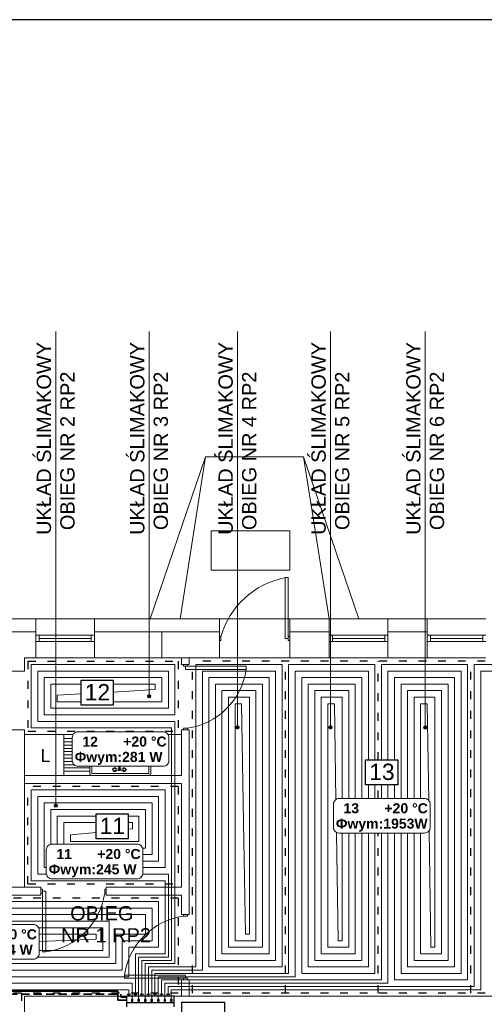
# Model space of a CAD drawing. Extents: x 280060 to 689961, y 120405 to 160329.
# Tile 33 of 85: x 660800 to 661511, y 150595 to 152102. Entities that reach past the tile are written whole.
import ezdxf
from ezdxf.lldxf.tags import DXFTag

# ---------------------------------------------------------------- set-up
doc = ezdxf.new("R2010")
doc.units = 0
doc.header["$MEASUREMENT"] = 0
for name, pattern in [('ACAD_ISO02W100', [15, 12, -3]), ('ACAD_ISO03W100', [30, 12, -18]), ('DASHED2', [9.525, 6.35, -3.175])]:
    doc.linetypes.add(name, pattern=pattern)
for name, color, linetype, lineweight in [('KAM-pro Biała Zarys', 7, 'CONTINUOUS', 9), ('KAM-pro C.O. Powrót', 150, 'ACAD_ISO02W100', 35), ('KAM-pro C.O. Zasilenie', 1, 'CONTINUOUS', 35), ('KAM-pro Kocioł C.O.', 7, 'CONTINUOUS', 18), ('KAM-pro Opis C.O.', 16, 'CONTINUOUS', 13), ('KAM-pro opis Temperatury', 102, 'CONTINUOUS', 18), ('KAM-pro Podkład Sanitarny', 253, 'CONTINUOUS', 25), ('KAM-pro Przerywana Podłogówka', 150, 'ACAD_ISO03W100', 9)]:
    doc.layers.add(name, color=color, linetype=linetype, lineweight=lineweight)
doc.layers.add('KAM-pro Podłogówka Powrót', color=7, linetype='DASH', lineweight=9, true_color=0x008000)
doc.layers.add('KAM-pro Podłogówka Zasilanie', color=7, linetype='SOLID', lineweight=9, true_color=0xff8000)
doc.styles.add('ARIAL', font='arial.ttf')
tags = doc.linetypes.add('DASH', pattern=[15, 10, -5]).pattern_tags.tags
tags[6:7] = [DXFTag(74, 4), DXFTag(75, 0), DXFTag(340, '0'), DXFTag(46, 0.0), DXFTag(50, 0.0), DXFTag(44, 0.0), DXFTag(45, 0.0)]
tags[4:5] = [DXFTag(74, 4), DXFTag(75, 0), DXFTag(340, '0'), DXFTag(46, 0.0), DXFTag(50, 0.0), DXFTag(44, 0.0), DXFTag(45, 0.0)]
tags = doc.linetypes.add('SOLID', pattern=[10, 10, 0]).pattern_tags.tags
tags[6:7] = [DXFTag(74, 4), DXFTag(75, 0), DXFTag(340, '0'), DXFTag(46, 0.0), DXFTag(50, 0.0), DXFTag(44, 0.0), DXFTag(45, 0.0)]
tags[4:5] = [DXFTag(74, 4), DXFTag(75, 0), DXFTag(340, '0'), DXFTag(46, 0.0), DXFTag(50, 0.0), DXFTag(44, 0.0), DXFTag(45, 0.0)]

msp = doc.modelspace()

# ---------------------------------------------------------------- hatches: boundary and pattern name
at = {"layer": 'KAM-pro Opis C.O.'}
h = msp.add_hatch(color=32, dxfattribs=at)
h.dxf.hatch_style = 1
h.paths.add_polyline_path([(660995.8, 151066.4, 1), (661001, 151066.4, 1)])
h = msp.add_hatch(color=32, dxfattribs=at)
h.dxf.hatch_style = 1
h.paths.add_polyline_path([(661131, 151018.7, 1), (661136.2, 151018.7, 1)])
h = msp.add_hatch(color=32, dxfattribs=at)
h.dxf.hatch_style = 1
h.paths.add_polyline_path([(661273.3, 151018.7, 1), (661278.5, 151018.7, 1)])
h = msp.add_hatch(color=32, dxfattribs=at)
h.dxf.hatch_style = 1
h.paths.add_polyline_path([(661418.3, 151018.7, 1), (661423.5, 151018.7, 1)])
h = msp.add_hatch(color=32, dxfattribs=at)
h.dxf.hatch_style = 1
h.paths.add_polyline_path([(660852.9, 150899, 1), (660858.1, 150899, 1)])

# ---------------------------------------------------------------- linework, layer by layer
at = {"layer": 'KAM-pro Biała Zarys', "lineweight": 30}
msp.add_line((660963.6, 150607), (660963.6, 150591), dxfattribs=at)
at = {"layer": 'KAM-pro Biała Zarys', "lineweight": 25}
for points in [[(664216.5, 152102.4), (655816.5, 152102.4), (655816.5, 149132.4), (664216.5, 149132.4)], [(660894.2, 151090.9), (660943.4, 151090.9), (660943.4, 151052.9), (660894.2, 151052.9)], [(661329.6, 150969), (661378.8, 150969), (661378.8, 150931), (661329.6, 150931)], [(660917.2, 150886.2), (660966.3, 150886.2), (660966.3, 150848.2), (660917.2, 150848.2)]]:
    msp.add_lwpolyline(points, close=True, dxfattribs=at)
at = {"layer": 'KAM-pro C.O. Powrót', "color": 6, "linetype": 'DASHED2', "ltscale": 2}
for p, q in [((659888.2, 150610), (660955.2, 150610)), ((660955.2, 150610), (660955.2, 150605.8)), ((660955.2, 150605.8), (660963.6, 150605.8))]:
    msp.add_line(p, q, dxfattribs=at)
at = {"layer": 'KAM-pro C.O. Zasilenie', "color": 3}
for p, q in [((659893.2, 150615), (660950.2, 150615)), ((660950.2, 150615), (660950.2, 150600.8)), ((660950.2, 150600.8), (660963.6, 150600.8))]:
    msp.add_line(p, q, dxfattribs=at)
at = {"layer": 'KAM-pro Kocioł C.O.', "lineweight": 30}
for p, q in [((661036.7, 150607), (660963.6, 150607)), ((660969.8, 150609.5), (660964.8, 150609.5)), ((660967.3, 150607), (660967.3, 150609.5)), ((660979.8, 150609.5), (660974.8, 150609.5)), ((660977.3, 150607), (660977.3, 150609.5)), ((660989.8, 150609.5), (660984.8, 150609.5)), ((660987.3, 150607), (660987.3, 150609.5)), ((660999.8, 150609.5), (660994.8, 150609.5)), ((660997.3, 150607), (660997.3, 150609.5)), ((661009.8, 150609.5), (661004.8, 150609.5)), ((661007.3, 150607), (661007.3, 150609.5)), ((661019.8, 150609.5), (661014.8, 150609.5)), ((661017.3, 150607), (661017.3, 150609.5)), ((661029.8, 150609.5), (661024.8, 150609.5)), ((661027.3, 150607), (661027.3, 150609.5)), ((661036.7, 150591), (661036.7, 150607)), ((661036.7, 150597), (660963.6, 150597)), ((660971.1, 150602), (660971.1, 150599.5)), ((660973.6, 150602), (660971.1, 150602)), ((660971.1, 150599.5), (660973.6, 150599.5)), ((660972.3, 150597), (660972.3, 150599.5)), ((660973.6, 150599.5), (660973.6, 150602)), ((660981.1, 150602), (660981.1, 150599.5)), ((660983.6, 150602), (660981.1, 150602)), ((660981.1, 150599.5), (660983.6, 150599.5)), ((660982.3, 150597), (660982.3, 150599.5)), ((660983.6, 150599.5), (660983.6, 150602)), ((660991.1, 150602), (660991.1, 150599.5)), ((660993.6, 150602), (660991.1, 150602)), ((660991.1, 150599.5), (660993.6, 150599.5)), ((660992.3, 150597), (660992.3, 150599.5)), ((660993.6, 150599.5), (660993.6, 150602)), ((661001.1, 150602), (661001.1, 150599.5)), ((661003.6, 150602), (661001.1, 150602)), ((661001.1, 150599.5), (661003.6, 150599.5)), ((661002.3, 150597), (661002.3, 150599.5)), ((661003.6, 150599.5), (661003.6, 150602)), ((661011.1, 150602), (661011.1, 150599.5)), ((661013.6, 150602), (661011.1, 150602)), ((661011.1, 150599.5), (661013.6, 150599.5)), ((661012.3, 150597), (661012.3, 150599.5)), ((661013.6, 150599.5), (661013.6, 150602)), ((661021.1, 150602), (661021.1, 150599.5)), ((661023.6, 150602), (661021.1, 150602)), ((661021.1, 150599.5), (661023.6, 150599.5)), ((661022.3, 150597), (661022.3, 150599.5)), ((661023.6, 150599.5), (661023.6, 150602)), ((661031.1, 150602), (661031.1, 150599.5)), ((661033.6, 150602), (661031.1, 150602)), ((661031.1, 150599.5), (661033.6, 150599.5)), ((661032.3, 150597), (661032.3, 150599.5)), ((661033.6, 150599.5), (661033.6, 150602))]:
    msp.add_line(p, q, dxfattribs=at)
msp.add_lwpolyline([(661048.6, 150598), (661113.8, 150598), (661113.8, 150566.9), (661048.6, 150566.9)], close=True, dxfattribs=at)
at = {"layer": 'KAM-pro Opis C.O.', "color": 32}
for p, q in [((660855.5, 150899), (660855.5, 151624.7)), ((660998.4, 151066.4), (660998.4, 151624.7)), ((661133.6, 151018.7), (661133.6, 151624.7)), ((661275.9, 151018.7), (661275.9, 151624.7)), ((661420.9, 151018.7), (661420.9, 151624.7))]:
    msp.add_line(p, q, dxfattribs=at)
for centre in [(660998.4, 151066.4), (661133.6, 151018.7), (661275.9, 151018.7), (661420.9, 151018.7), (660855.5, 150899)]:
    msp.add_circle(centre, 2.6, dxfattribs=at)
at = {"layer": 'KAM-pro opis Temperatury', "color": 3}
for points in [[(660889.5, 150959.1), (661019.8, 150959.1, 0.414214), (661028.7, 150967.9), (661028.7, 151003.3, 0.414214), (661019.8, 151012.1), (660889.5, 151012.1, 0.414214), (660880.7, 151003.3), (660880.7, 150967.9, 0.414214), (660889.5, 150959.1)], [(661289.2, 150856.9), (661419.6, 150856.9, 0.414214), (661428.4, 150865.7), (661428.4, 150901.1, 0.414214), (661419.6, 150909.9), (661289.2, 150909.9, 0.414214), (661280.4, 150901.1), (661280.4, 150865.7, 0.414214), (661289.2, 150856.9)], [(660849.7, 150786.9), (660980, 150786.9, 0.414214), (660988.9, 150795.8), (660988.9, 150831.1, 0.414214), (660980, 150839.9), (660849.7, 150839.9, 0.414214), (660840.9, 150831.1), (660840.9, 150795.8, 0.414214), (660849.7, 150786.9)], [(660690.9, 150663.9), (660821.3, 150663.9, 0.414214), (660830.1, 150672.7), (660830.1, 150708.1, 0.414214), (660821.3, 150716.9), (660690.9, 150716.9, 0.414214), (660682.1, 150708.1), (660682.1, 150672.7, 0.414214), (660690.9, 150663.9)]]:
    msp.add_lwpolyline(points, format="xyb", dxfattribs=at)
at = {"layer": 'KAM-pro Podkład Sanitarny', "lineweight": 20, "ltscale": 13}
for p, q in [((661084.8, 151433), (661000, 151185)), ((661045.8, 151185), (661084.8, 151433)), ((661084.8, 151433), (661234.8, 151433)), ((661273.8, 151185), (661234.8, 151433)), ((661234.8, 151433), (661319.5, 151185)), ((661093.4, 151319.6), (661213.4, 151319.6)), ((661093.4, 151259.6), (661093.4, 151319.6)), ((661213.4, 151319.6), (661213.4, 151259.6)), ((661213.4, 151259.6), (661093.4, 151259.6)), ((661211.3, 151248), (661206.3, 151248)), ((661206.3, 151248), (661206.3, 151155)), ((661211.3, 151158), (661211.3, 151248)), ((660824.8, 151185), (660714.8, 151185)), ((660714.8, 151185), (660824.8, 151185)), ((660824.8, 151185), (660824.8, 151125)), ((660824.8, 151185), (660914.8, 151185)), ((661105.8, 151185), (660914.8, 151185)), ((660914.8, 151185), (661105.8, 151185)), ((660914.8, 151185), (660914.8, 151125)), ((661105.8, 151185), (661213.8, 151185)), ((661105.8, 151185), (661105.8, 151125)), ((661273.8, 151185), (661213.8, 151185)), ((661213.8, 151185), (661273.8, 151185)), ((661213.8, 151185), (661213.8, 151125)), ((661273.8, 151185), (661273.8, 151125)), ((661273.8, 151185), (661363.8, 151185)), ((661423.8, 151185), (661363.8, 151185)), ((661363.8, 151185), (661423.8, 151185)), ((661363.8, 151185), (661363.8, 151125)), ((661423.8, 151185), (661423.8, 151125)), ((661423.8, 151185), (661513.8, 151185)), ((660824.8, 151165), (660714.8, 151165)), ((660714.8, 151165), (660824.8, 151165)), ((661105.8, 151165), (660914.8, 151165)), ((660914.8, 151165), (661105.8, 151165)), ((661017.8, 151125), (661017.8, 151165)), ((661105.8, 151165), (661105.8, 151165)), ((661105.8, 151165), (661105.8, 151165)), ((661273.8, 151165), (661213.8, 151165)), ((661213.8, 151165), (661273.8, 151165)), ((661423.8, 151165), (661363.8, 151165)), ((661363.8, 151165), (661423.8, 151165)), ((660824.8, 151160), (660914.8, 151160)), ((660824.8, 151150), (660914.8, 151150)), ((660824.8, 151150), (660829.8, 151150)), ((660829.8, 151150), (660829.8, 151160)), ((660829.8, 151155), (660909.8, 151155)), ((660909.8, 151150), (660909.8, 151160)), ((661108.3, 151158), (661105.8, 151158)), ((661108.3, 151152), (661105.8, 151152)), ((661108.3, 151155), (661108.3, 151158)), ((661108.3, 151155), (661108.3, 151152)), ((661211.3, 151155), (661206.3, 151155)), ((661211.3, 151155), (661211.3, 151158)), ((661211.3, 151158), (661213.8, 151158)), ((661211.3, 151155), (661211.3, 151152)), ((661211.3, 151152), (661213.8, 151152)), ((661213.8, 151158), (661213.8, 151152)), ((661273.8, 151160), (661363.8, 151160)), ((661273.8, 151150), (661363.8, 151150)), ((661273.8, 151150), (661278.8, 151150)), ((661278.8, 151150), (661278.8, 151160)), ((661278.8, 151155), (661358.8, 151155)), ((661358.8, 151150), (661358.8, 151160)), ((661423.8, 151160), (661513.8, 151160)), ((661423.8, 151150), (661513.8, 151150)), ((661423.8, 151150), (661428.8, 151150)), ((661428.8, 151150), (661428.8, 151160)), ((661428.8, 151155), (661508.8, 151155)), ((661508.8, 151150), (661508.8, 151160)), ((660824.8, 151125), (660807.8, 151125)), ((660807.8, 151125), (660807.8, 151105)), ((660807.8, 151125), (660824.8, 151125)), ((660807.8, 151125), (660807.8, 151105)), ((660824.8, 151125), (660914.8, 151125)), ((661105.8, 151125), (660914.8, 151125)), ((660914.8, 151125), (661105.8, 151125)), ((661047.8, 151125), (661047.8, 151115)), ((661047.8, 151125), (661047.8, 151115)), ((661059.8, 151125), (661059.8, 151115)), ((661105.8, 151125), (661105.8, 151125)), ((661105.8, 151125), (661105.8, 151125)), ((661105.8, 151125), (661213.8, 151125)), ((661273.8, 151125), (661213.8, 151125)), ((661213.8, 151125), (661273.8, 151125)), ((661273.8, 151125), (661363.8, 151125)), ((661423.8, 151125), (661363.8, 151125)), ((661363.8, 151125), (661423.8, 151125)), ((661423.8, 151125), (661513.8, 151125)), ((660807.8, 151105), (660775.8, 151105)), ((661047.8, 151115), (661059.8, 151115)), ((661050.8, 151112.5), (661050.8, 151115)), ((661056.8, 151115), (661050.8, 151115)), ((661053.8, 151112.5), (661050.8, 151112.5)), ((661053.8, 151112.5), (661053.8, 151107.5)), ((661053.8, 151112.5), (661056.8, 151112.5)), ((661146.8, 151107.5), (661053.8, 151107.5)), ((661056.8, 151112.5), (661056.8, 151115)), ((661056.8, 151112.5), (661146.8, 151112.5)), ((661146.8, 151112.5), (661146.8, 151107.5)), ((660807.8, 151015), (660775.8, 151015)), ((660807.8, 151015), (660807.8, 150928)), ((661047.8, 151015), (661047.8, 150945)), ((661047.8, 151015), (661059.8, 151015)), ((661053.8, 151017.5), (661050.8, 151017.5)), ((661050.8, 151017.5), (661050.8, 151015)), ((661053.8, 151017.5), (661056.8, 151017.5)), ((661056.8, 151017.5), (661056.8, 151015)), ((661059.8, 151015), (661059.8, 150732)), ((660807.8, 151008), (660882, 151008)), ((660807.8, 150945), (660807.8, 151005)), ((660882, 151008), (660854.8, 151008)), ((660867.8, 151008), (660867.8, 150945)), ((660882, 151008), (660867.8, 151008)), ((660867.8, 151005), (660867.8, 150945)), ((660880.7, 151001.6), (660867.8, 151001.6)), ((660880.7, 150996.6), (660867.8, 150996.6)), ((661027.3, 151008), (661047.4, 151008)), ((660880.7, 150991.6), (660867.8, 150991.6)), ((660880.7, 150986.6), (660867.8, 150986.6)), ((660880.7, 150981.6), (660867.8, 150981.6)), ((660880.7, 150976.6), (660867.8, 150976.6)), ((660880.7, 150971.6), (660867.8, 150971.6)), ((660880.8, 150966.6), (660867.8, 150966.6)), ((660883.4, 150961.6), (660867.8, 150961.6)), ((660907.7, 150956.6), (660867.8, 150956.6)), ((660907.7, 150951.6), (660867.8, 150951.6)), ((660907.7, 150948), (660907.7, 150959.1)), ((660910.7, 150951), (660910.7, 150959.1)), ((660910.7, 150959.1), (660910.7, 150948.7)), ((660947.2, 150954.9), (660952.1, 150955.2)), ((660947.2, 150953.1), (660952.1, 150952.8)), ((660952.7, 150954), (660952.7, 150959.1)), ((660953.8, 150955.2), (660958.6, 150954.9)), ((660953.8, 150952.8), (660958.6, 150953.1)), ((660997.7, 150948.7), (660997.7, 150959.1)), ((661000.7, 150948), (661000.7, 150959.1)), ((660807.8, 150945), (661047.8, 150945)), ((660911.5, 150948), (660952.7, 150948)), ((660952.7, 150948), (660997, 150948)), ((660952.7, 150948), (660997, 150948)), ((660807.8, 150933), (661047.8, 150933)), ((660807.8, 150929), (660807.8, 150928)), ((660807.8, 150929), (660807.8, 150928)), ((660807.8, 150858), (660807.8, 150928)), ((661047.8, 150933), (661047.8, 150774)), ((660807.8, 150858), (660807.8, 150774)), ((660807.8, 150858), (660807.8, 150857)), ((660620.8, 150774), (660832.8, 150774)), ((660807.8, 150774), (660832.8, 150774)), ((660832.8, 150774), (660832.8, 150762)), ((660835.3, 150771), (660832.8, 150771)), ((660832.8, 150765), (660832.8, 150771)), ((660835.3, 150768), (660835.3, 150771)), ((660930.3, 150768), (660930.3, 150771)), ((660930.3, 150771), (660932.8, 150771)), ((660932.8, 150774), (661047.8, 150774)), ((660932.8, 150774), (660932.8, 150762)), ((660620.8, 150762), (660832.8, 150762)), ((660835.3, 150765), (660832.8, 150765)), ((660835.3, 150768), (660840.3, 150768)), ((660835.3, 150768), (660835.3, 150765)), ((660835.3, 150765), (660835.3, 150675)), ((660840.3, 150675), (660840.3, 150768)), ((660930.3, 150768), (660930.3, 150765)), ((660930.3, 150765), (660932.8, 150765)), ((660932.8, 150762), (661047.8, 150762)), ((661047.8, 150762), (661047.8, 150732)), ((661059.8, 150732), (661047.8, 150732)), ((661050.8, 150729.5), (661050.8, 150732)), ((661053.8, 150729.5), (661050.8, 150729.5)), ((661053.8, 150729.5), (661056.8, 150729.5)), ((661056.8, 150729.5), (661056.8, 150732)), ((660840.3, 150675), (660835.3, 150675)), ((660960.8, 150634.5), (660960.8, 150639.5)), ((660960.8, 150639.5), (661053.8, 150639.5)), ((661050.8, 150634.5), (660960.8, 150634.5)), ((661053.8, 150634.5), (661050.8, 150634.5)), ((661050.8, 150634.5), (661050.8, 150632)), ((661053.8, 150634.5), (661053.8, 150639.5)), ((661053.8, 150634.5), (661056.8, 150634.5)), ((661056.8, 150634.5), (661056.8, 150632)), ((661047.8, 150632), (661047.8, 150607)), ((661059.8, 150632), (661047.8, 150632)), ((661050.8, 150632), (661056.8, 150632)), ((661059.8, 150607), (661059.8, 150632)), ((661015.8, 150607), (660807.8, 150607)), ((660807.8, 150539), (660807.8, 150607)), ((660807.8, 150607), (660807.8, 150539)), ((661015.8, 150607), (661116.8, 150607)), ((661454.8, 150607), (661116.8, 150607)), ((661454.8, 150607), (661555.8, 150607))]:
    msp.add_line(p, q, dxfattribs=at)
msp.add_lwpolyline([(660952.1, 150959.1), (660952.1, 150954, 1), (660953.8, 150954), (660953.8, 150959.1)], format="xyb", dxfattribs=at)
for centre in [(660945.4, 150954), (660960.4, 150954)]:
    msp.add_circle(centre, 2, dxfattribs=at)
for centre, radius, start, end in [((661231, 151122.6), 127.8, 101.1885, 163.9382), ((661042.2, 151122.1), 105.6, 277.942, 352.058), ((660945.4, 150954), 3, 18.4795, 341.5205), ((660952.9, 150954), 1.5, 124.5181, 55.4819), ((660960.4, 150954), 3, 198.4795, 161.5205), ((660825.7, 150779.6), 105.6, 277.942, 352.058), ((661065.3, 150624.9), 105.6, 97.942, 172.058)]:
    msp.add_arc(centre, radius, start, end, dxfattribs=at)
at = {"layer": 'KAM-pro Podkład Sanitarny', "lineweight": 20, "ltscale": 13, "extrusion": (0, 0, -1)}
for centre, radius, start, end in [((-660910.7, 150948), 3, 270, 0), ((-660911.5, 150948.7), 0.75, 270, 0), ((-660997, 150948.7), 0.75, 180, 270), ((-660997.7, 150948), 3, 180, 270)]:
    msp.add_arc(centre, radius, start, end, dxfattribs=at)
at = {"layer": 'KAM-pro Podłogówka Powrót', "color": 4}
for p, q in [((660827.8, 151105), (661027.8, 151105)), ((661027.8, 151105), (661027.8, 151048)), ((660847.8, 151085), (660894.2, 151085)), ((660943.4, 151085), (661007.8, 151085)), ((660943.4, 151072.9), (661007.8, 151076.5)), ((661007.8, 151085), (661007.8, 151076.5)), ((661037.8, 151028), (661037.8, 150657)), ((660966.3, 150862.9), (660972.8, 150863.5)), ((661145.6, 150702), (661142.8, 150873.5)), ((661429.6, 150682), (661426.9, 150860.9)), ((661287.6, 150692), (661285, 150858)), ((661027.8, 150794), (661027.8, 150667)), ((661002.8, 150742), (660677.8, 150742)), ((661002.8, 150742), (661002.8, 150692)), ((660937.3, 150722), (660697.8, 150722)), ((660937.3, 150667), (660937.3, 150722)), ((660917.3, 150702), (660830.1, 150702)), ((660830.1, 150691), (660917.3, 150694.5)), ((660917.3, 150694.5), (660917.3, 150702)), ((660957.3, 150692), (661002.8, 150692)), ((660957.3, 150647), (660957.3, 150692)), ((660982.3, 150602), (660982.3, 150667)), ((660982.3, 150667), (661027.8, 150667)), ((660992.3, 150602), (660992.3, 150657)), ((660992.3, 150657), (661037.8, 150657)), ((661002.3, 150602), (661002.3, 150647)), ((661002.3, 150647), (661079.8, 150647)), ((661012.3, 150602), (661012.3, 150637)), ((661012.3, 150637), (661221.8, 150637)), ((660972.3, 150602), (660972.3, 150627)), ((661022.3, 150602), (661022.3, 150627)), ((661022.3, 150627), (661363.8, 150627)), ((661032.3, 150602), (661032.3, 150617)), ((661032.3, 150617), (661505.8, 150617))]:
    msp.add_line(p, q, dxfattribs=at)
for points in [[(661037.8, 151028), (660827.8, 151028), (660827.8, 151105)], [(661191.8, 151105), (661079.8, 151105), (661079.8, 150647)], [(661099.8, 150662), (661191.8, 150662), (661191.8, 151105)], [(661333.8, 151105), (661221.8, 151105), (661221.8, 150637)], [(661333.8, 150969), (661333.8, 151105)], [(661475.8, 151105), (661363.8, 151105), (661363.8, 150969)], [(661383.8, 150642), (661475.8, 150642), (661475.8, 151105)], [(661617.8, 151105), (661505.8, 151105), (661505.8, 150617)], [(661027.8, 151048), (660847.8, 151048), (660847.8, 151085)], [(661171.8, 151085), (661099.8, 151085), (661099.8, 150662)], [(661119.8, 150682), (661171.8, 150682), (661171.8, 151085)], [(661313.8, 151085), (661241.8, 151085), (661241.8, 150652)], [(661313.8, 150909.9), (661313.8, 151085)], [(661455.8, 151085), (661383.8, 151085), (661383.8, 150909.9)], [(661403.8, 150662), (661455.8, 150662), (661455.8, 151085)], [(661151.8, 151065), (661119.8, 151065), (661119.8, 150682)], [(661145.6, 150702), (661151.8, 150702), (661151.8, 151065)], [(661293.8, 151065), (661261.8, 151065), (661261.8, 150672)], [(661293.8, 150909.9), (661293.8, 151065)], [(661435.8, 151065), (661403.8, 151065), (661403.8, 150909.9)], [(661429.6, 150682), (661435.8, 150682), (661435.8, 151065)], [(661333.8, 150909.9), (661333.8, 150931)], [(661363.8, 150931), (661363.8, 150909.9)], [(660827.8, 150913), (661012.8, 150913), (661012.8, 150814)], [(660841.1, 150794), (660827.8, 150794), (660827.8, 150913)], [(660847.8, 150893), (660992.8, 150893), (660992.8, 150834)], [(660847.8, 150839.7), (660847.8, 150893)], [(660867.8, 150873), (660917.2, 150873)], [(660867.8, 150839.9), (660867.8, 150873)], [(660966.3, 150873), (660972.8, 150873), (660972.8, 150863.5)], [(661241.8, 150652), (661333.8, 150652), (661333.8, 150856.9)], [(661261.8, 150672), (661313.8, 150672), (661313.8, 150856.9)], [(661287.6, 150692), (661293.8, 150692), (661293.8, 150856.9)], [(661363.8, 150856.9), (661363.8, 150627)], [(661383.8, 150856.9), (661383.8, 150642)], [(661403.8, 150856.9), (661403.8, 150662)], [(660992.8, 150834), (660988.4, 150834)], [(661012.8, 150814), (660988.9, 150814)], [(661027.8, 150794), (660988.7, 150794)], [(660972.3, 150627), (660677.8, 150627), (660677.8, 150742)], [(660957.3, 150647), (660697.8, 150647), (660697.8, 150663.9)], [(660937.3, 150667), (660828, 150667)]]:
    msp.add_lwpolyline(points, dxfattribs=at)
at = {"layer": 'KAM-pro Podłogówka Zasilanie', "color": 1}
for p, q in [((660817.8, 151115), (661037.8, 151115)), ((661037.8, 151115), (661037.8, 151038)), ((660837.8, 151095), (661017.8, 151095)), ((661017.8, 151095), (661017.8, 151058)), ((660857.8, 151068), (660894.2, 151070.1)), ((661142.8, 150873.5), (661139.8, 151055)), ((661284.2, 150908.3), (661281.8, 151055)), ((661426.2, 150906.9), (661423.8, 151055)), ((661032.8, 151018), (661032.8, 150662)), ((660877.8, 150854), (660917.2, 150857.9)), ((661022.8, 150784), (661022.8, 150672)), ((661012.8, 150752), (660667.8, 150752)), ((661012.8, 150752), (661012.8, 150682)), ((660992.8, 150732), (660687.8, 150732)), ((660992.8, 150732), (660992.8, 150702)), ((660927.3, 150712), (660829.2, 150712)), ((660927.3, 150677), (660927.3, 150712)), ((660947.3, 150702), (660992.8, 150702)), ((660947.3, 150657), (660947.3, 150702)), ((660967.3, 150682), (661012.8, 150682)), ((660967.3, 150637), (660967.3, 150682)), ((660977.3, 150609.5), (660977.3, 150672)), ((660977.3, 150672), (661022.8, 150672)), ((660987.3, 150609.5), (660987.3, 150662)), ((660987.3, 150662), (661032.8, 150662)), ((660997.3, 150609.5), (660997.3, 150652)), ((660997.3, 150652), (661069.8, 150652)), ((661007.3, 150609.5), (661007.3, 150642)), ((661007.3, 150642), (661211.8, 150642)), ((661017.3, 150609.5), (661017.3, 150632)), ((661017.3, 150632), (661353.8, 150632)), ((661027.3, 150609.5), (661027.3, 150622)), ((661027.3, 150622), (661495.8, 150622)), ((660967.3, 150609.5), (660967.3, 150617))]:
    msp.add_line(p, q, dxfattribs=at)
for points in [[(661032.8, 151018), (660817.8, 151018), (660817.8, 151115)], [(661201.8, 151115), (661069.8, 151115), (661069.8, 150652)], [(661089.8, 150652), (661201.8, 150652), (661201.8, 151115)], [(661343.8, 151115), (661211.8, 151115), (661211.8, 150642)], [(661343.8, 150969), (661343.8, 151115)], [(661485.8, 151115), (661353.8, 151115), (661353.8, 150969)], [(661373.8, 150632), (661485.8, 150632), (661485.8, 151115)], [(661627.8, 151115), (661495.8, 151115), (661495.8, 150622)], [(661037.8, 151038), (660837.8, 151038), (660837.8, 151095)], [(661181.8, 151095), (661089.8, 151095), (661089.8, 150652)], [(661109.8, 150672), (661181.8, 150672), (661181.8, 151095)], [(661323.8, 151095), (661231.8, 151095), (661231.8, 150642)], [(661323.8, 150909.9), (661323.8, 151095)], [(661465.8, 151095), (661373.8, 151095), (661373.8, 150969)], [(661393.8, 150652), (661465.8, 150652), (661465.8, 151095)], [(661161.8, 151075), (661109.8, 151075), (661109.8, 150672)], [(661129.8, 150692), (661161.8, 150692), (661161.8, 151075)], [(661303.8, 151075), (661251.8, 151075), (661251.8, 150662)], [(661303.8, 150909.9), (661303.8, 151075)], [(661445.8, 151075), (661393.8, 151075), (661393.8, 150909.9)], [(661413.8, 150672), (661445.8, 150672), (661445.8, 151075)], [(660894.2, 151058), (660857.8, 151058), (660857.8, 151068)], [(661017.8, 151058), (660943.4, 151058)], [(661139.8, 151055), (661129.8, 151055), (661129.8, 150692)], [(661281.8, 151055), (661271.8, 151055), (661271.8, 150682)], [(661423.8, 151055), (661413.8, 151055), (661413.8, 150909.9)], [(661022.8, 150784), (660817.8, 150784), (660817.8, 150923)], [(660817.8, 150923), (661022.8, 150923), (661022.8, 150804)], [(661343.8, 150909.9), (661343.8, 150931)], [(661353.8, 150931), (661353.8, 150909.9)], [(661373.8, 150931), (661373.8, 150909.9)], [(660837.8, 150903), (661002.8, 150903), (661002.8, 150824)], [(660840.9, 150804), (660837.8, 150804), (660837.8, 150903)], [(660857.8, 150883), (660917.2, 150883)], [(660857.8, 150839.9), (660857.8, 150883)], [(660966.3, 150883), (660982.8, 150883), (660982.8, 150844)], [(660982.8, 150844), (660877.8, 150844), (660877.8, 150854)], [(661231.8, 150642), (661343.8, 150642), (661343.8, 150856.9)], [(661251.8, 150662), (661323.8, 150662), (661323.8, 150856.9)], [(661271.8, 150682), (661303.8, 150682), (661303.8, 150856.9)], [(661353.8, 150856.9), (661353.8, 150632)], [(661373.8, 150856.9), (661373.8, 150632)], [(661393.8, 150856.9), (661393.8, 150652)], [(661413.8, 150856.9), (661413.8, 150672)], [(661002.8, 150824), (660988.9, 150824)], [(661022.8, 150804), (660988.9, 150804)], [(660967.3, 150617), (660667.8, 150617), (660667.8, 150752)], [(660967.3, 150637), (660687.8, 150637), (660687.8, 150664.5)], [(660947.3, 150657), (660707.8, 150657), (660707.8, 150663.9)], [(660927.3, 150677), (660830.1, 150677)]]:
    msp.add_lwpolyline(points, dxfattribs=at)
at = {"layer": 'KAM-pro Przerywana Podłogówka', "color": 92, "lineweight": 25}
for p, q in [((660812.8, 151120), (660812.8, 151013)), ((660812.8, 151120), (661042.8, 151120)), ((661042.8, 151120), (661042.8, 151013)), ((661632.6, 151120), (661064.8, 151120)), ((661064.8, 150612), (661064.8, 151120)), ((661206.8, 150612), (661206.8, 151120)), ((661348.8, 150969), (661348.8, 151120)), ((661490.8, 150612), (661490.8, 151120)), ((660812.8, 151013), (661042.8, 151013)), ((660812.8, 150779), (660812.8, 150928)), ((661042.8, 150928), (660812.8, 150928)), ((661042.8, 150928), (661042.8, 150779)), ((661348.8, 150909.9), (661348.8, 150931)), ((661348.8, 150612), (661348.8, 150856.9)), ((660812.8, 150779), (661042.8, 150779)), ((661042.8, 150757), (660282.8, 150757)), ((661042.8, 150757), (661042.8, 150612)), ((661042.8, 150612), (660282.8, 150612)), ((660802.8, 150612), (660802.8, 150534)), ((661632.6, 150612), (661064.8, 150612))]:
    msp.add_line(p, q, dxfattribs=at)

# ---------------------------------------------------------------- texts
at = {"layer": 'KAM-pro Biała Zarys', "lineweight": 25, "char_height": 25, "width": 31.17, "attachment_point": 1, "style": 'ARIAL'}
for s, insert in [('12', (660899.8, 151085.1)), ('13', (661335.2, 150963.2)), ('11', (660922.7, 150880.5))]:
    msp.add_mtext(s, dxfattribs=dict(at, insert=insert))
at = {"layer": 'KAM-pro Opis C.O.', "color": 32, "style": 'ARIAL'}
for s, p in [('UKŁAD ŚLIMAKOWY', (660848.2, 151313.5)), ('UKŁAD ŚLIMAKOWY', (660991.1, 151313.5)), ('UKŁAD ŚLIMAKOWY', (661126.3, 151313.5)), ('UKŁAD ŚLIMAKOWY', (661268.6, 151313.5)), ('UKŁAD ŚLIMAKOWY', (661413.6, 151313.5)), ('OBIEG NR 2 RP2 ', (660884.2, 151320.8)), ('OBIEG NR 3 RP2 ', (661027.1, 151320.8)), ('OBIEG NR 4 RP2 ', (661162.4, 151320.8)), ('OBIEG NR 5 RP2 ', (661304.7, 151320.8)), ('OBIEG NR 6 RP2 ', (661449.7, 151320.8))]:
    msp.add_text(s, height=21.87, rotation=90, dxfattribs=at).set_placement(p)
for s, p in [('OBIEG ', (660877.5, 150723.2)), ('NR 1 RP2 ', (660863.6, 150689.4))]:
    msp.add_text(s, height=21.87, dxfattribs=at).set_placement(p)
at = {"layer": 'KAM-pro opis Temperatury', "color": 3, "char_height": 15.352, "attachment_point": 7}
for s, insert in [('{\\fArial|b1|i0|c238|p34;12}', (660896.1, 150989.2)), ('{\\fArial|b1|i0|c238|p34;+20 °C}', (660958.7, 150989.2)), ('{\\fArial|b1|i0|c0|p34;Φ\\fArial|b1|i0|c238|p34;wym:281 W}', (660884.5, 150961.3)), ('{\\fArial|b1|i0|c238|p34;13}', (661295.8, 150887)), ('{\\fArial|b1|i0|c238|p34;+20 °C}', (661358.4, 150887)), ('{\\fArial|b1|i0|c0|p34;Φ\\fArial|b1|i0|c238|p34;wym:1953W}', (661284.2, 150859.1)), ('{\\fArial|b1|i0|c238|p34;11}', (660856.3, 150817)), ('{\\fArial|b1|i0|c238|p34;+20 °C}', (660918.9, 150817)), ('{\\fArial|b1|i0|c0|p34;Φ\\fArial|b1|i0|c238|p34;wym:245 W}', (660844.7, 150789.1)), ('{\\fArial|b1|i0|c238|p34;+20 °C}', (660760.1, 150694)), ('{\\fArial|b1|i0|c0|p34;Φ\\fArial|b1|i0|c238|p34;wym:774 W}', (660685.9, 150666.1))]:
    msp.add_mtext(s, dxfattribs=dict(at, insert=insert))
at = {"layer": 'KAM-pro Podkład Sanitarny', "lineweight": 20, "ltscale": 13, "insert": (660832, 150965.6), "char_height": 20, "attachment_point": 7}
msp.add_mtext_dynamic_manual_height_columns('L', width=37.212, gutter_width=12.5, heights=[0], dxfattribs=at)

doc.saveas('drawing.dxf')
